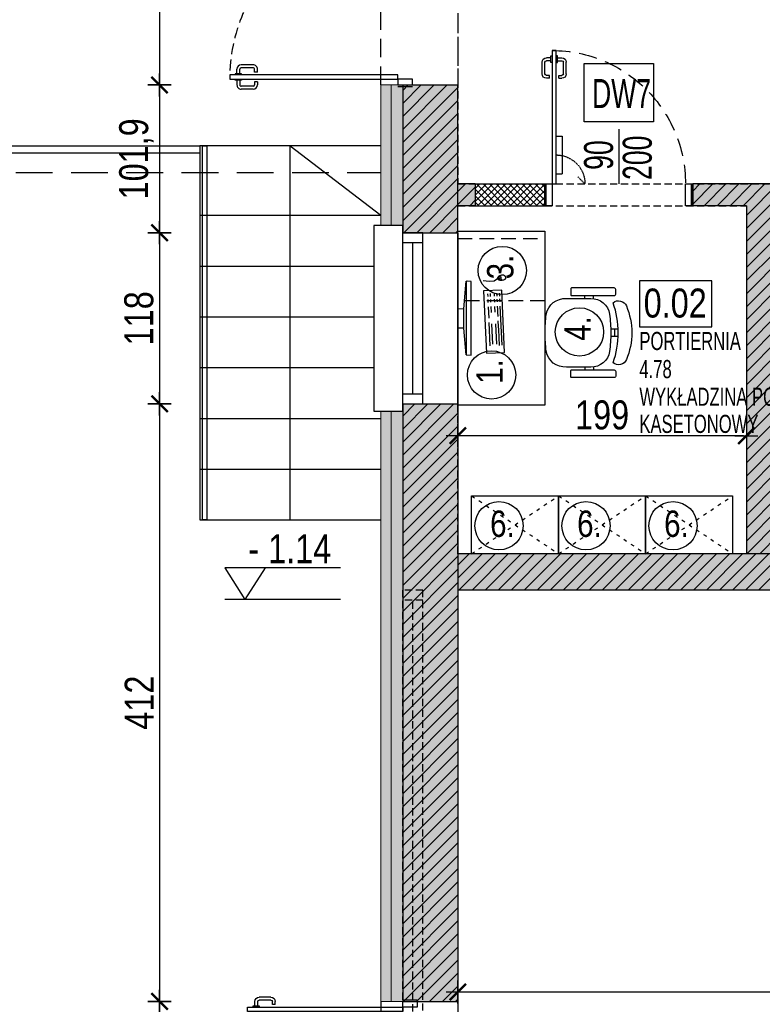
# Model space of a CAD drawing. Header units: millimetres. Extents: x 76192 to 88546, y 19309 to 25840.
# Tile 44 of 61: x 86490 to 87002, y 20479 to 21157. Entities that reach past the tile are written whole.
import ezdxf

# ---------------------------------------------------------------- set-up
doc = ezdxf.new("R2010")
doc.units = ezdxf.units.MM
for name, pattern in [('ACAD_ISO03W100', [30, 12, -18]), ('DASHED', [0.75, 0.5, -0.25]), ('DASHEDX2', [38.1, 25.4, -12.7])]:
    doc.linetypes.add(name, pattern=pattern)
doc.layers.get('DEFPOINTS').update_dxf_attribs({"lineweight": 9})
for name, color, linetype in [('_AAB_PRZERYWANE', 153, 'DASHEDX2'), ('_AAB_TABELKI_OPIS', 1, 'Continuous'), ('_AAB_WYPOSAŻENIE', 193, 'Continuous'), ('_HSA_HATCH_WYPEŁNIENIA_PRZEGRÓD', 205, 'Continuous'), ('_HSA_KOTY', 150, 'Continuous'), ('_HSA_NUMERACJA POMIESZCZEN', 43, 'Continuous'), ('_HSA_OPIS_STOLARKA_WEWNĘTRZNA', 43, 'Continuous'), ('_HSA_PRZERYWANE', 153, 'DASHEDX2'), ('_HSA_SCHODY', 122, 'Continuous'), ('_HSA_STOLARKA_WEWNĘTRZNA', 132, 'Continuous'), ('_HSA_STOLARKA_ZEWNĘTRZNA', 132, 'Continuous'), ('_HSA_WIDOKOWE', 1, 'Continuous'), ('_HSA_WYM_100', 141, 'Continuous'), ('_HSA_WYPOSAŻENIE', 193, 'Continuous'), ('_HSA_ŚCIANY_DZIAŁOWE', 6, 'Continuous'), ('_HSA_ŚCIANY_KONSTRUKCYJNE', 3, 'Continuous'), ('_HSA_ŚCIANY_MUROWANE', 4, 'Continuous')]:
    doc.layers.add(name, color=color, linetype=linetype)
doc.layers.add('_HSA_IZOLACJA_TERMICZNA', color=2, linetype='Continuous', lineweight=5)
doc.layers.add('_HSA_NUMERACJA POMIESZCZEN POMOC', color=7, linetype='Continuous', true_color=0x38940a, plot=False)
doc.layers.add('_HSA_OPIS_STOLARKA_ZEWNĘTRZNA_POMOC', color=7, linetype='Continuous', true_color=0x6cc7f4, plot=False)
doc.layers.add('_HSA_POWIERZCHNIA_UŻYTKOWA', color=115, linetype='DASHED', plot=False)
doc.styles.add('Arial', font='Arial.ttf')
doc.styles.add('Arial Narrow_1', font='Arial Narrow.ttf', dxfattribs={"width": 0.8, "height": 200})
doc.styles.add('ARIAL_100', font='Arial.ttf', dxfattribs={"width": 0.8, "height": 20})
doc.styles.add('ARIAL_30', font='Arial.ttf', dxfattribs={"width": 0.8, "height": 7})
doc.styles.add('ARIAL_50', font='Arial Narrow.ttf', dxfattribs={"width": 0.8, "height": 10})
doc.linetypes.add('BATTING', pattern='A,0.00254,-2.54,[134,ltypeshp.shx,S=2.54,R=0,X=-2.54,Y=0],-5.08,[134,ltypeshp.shx,S=2.54,R=180,X=2.54,Y=0],-2.54', length=10.16254)
doc.dimstyles.new('WYM_WEWN_100', dxfattribs={"dimtxt": 20, "dimasz": 2, "dimexe": 10, "dimexo": 0, "dimgap": 4, "dimtad": 1, "dimdec": 1, "dimrnd": 0.1, "dimtxsty": 'ARIAL_100', "dimblk": 'Wym-03', "dimcen": 0, "dimdle": 10, "dimse1": 1, "dimse2": 1, "dimclrt": 256, "dimazin": 2, "dimtfac": 1, "dimtdec": 1, "dimtix": 1, "dimtmove": 2, "dimatfit": 0, "dimfxl": 1, "dimtolj": 1, "dimtzin": 0, "dimarcsym": 0})

# ---------------------------------------------------------------- blocks, each defined once
blk = doc.blocks.new('*U111')
at = {"linetype": 'ByBlock', "ltscale": 10}
for p, q in [((0, 14), (118, 14)), ((0, 0), (0, 14)), ((7, 0), (7, 14)), ((111, 14), (111, 0)), ((118, 14), (118, 0)), ((7, 7), (111, 7)), ((0, 0), (118, 0))]:
    blk.add_line(p, q, dxfattribs=at)
blk = doc.blocks.new('*U128')
for p, q in [((4.2, 102), (1.1, 102)), ((4.2, 103.25), (5, 103.25)), ((4.2, 98.75), (4.2, 103.25)), ((8.725, 103.25), (7.925, 103.25)), ((8.725, 98.75), (8.725, 103.25)), ((8.725, 102), (11.825, 102)), ((-1.9, 90.86), (-1.9, 99)), ((0.1, 90.86), (0.1, 99)), ((4.2, 100), (1.1, 100)), ((5, 98.75), (4.2, 98.75)), ((7.925, 98.75), (8.725, 98.75)), ((8.725, 100), (11.825, 100)), ((12.825, 90.86), (12.825, 99)), ((14.825, 90.86), (14.825, 99)), ((3.2, 89.86), (1.1, 89.86)), ((3.2, 87.86), (3.2, 89.86)), ((9.725, 87.86), (9.725, 89.86)), ((9.725, 89.86), (11.825, 89.86)), ((3.2, 87.86), (1.1, 87.86)), ((9.725, 87.86), (11.825, 87.86))]:
    blk.add_line(p, q)
for points in [[(5, 0), (7.925, 0), (7.925, 107), (5, 107)], [(1, 0), (1, -10), (5, -10), (5, 0)], [(112, 0), (112, -10), (116, -10), (116, 0)]]:
    blk.add_lwpolyline(points, close=True)
for points in [[(0, 0), (0, -10)], [(117, 0), (117, -10)]]:
    blk.add_lwpolyline(points)
for centre, radius, start, end in [((1.1, 99), 3, 90, 180), ((11.825, 99), 3, 0, 90), ((1.1, 99), 1, 90, 180), ((11.825, 99), 1, 0, 90), ((1.1, 90.86), 3, 180, 270), ((1.1, 90.86), 1, 180, 270), ((11.825, 90.86), 3, 270, 0), ((11.825, 90.86), 1, 270, 0)]:
    blk.add_arc(centre, radius, start, end)
at = {"linetype": 'DASHED', "ltscale": 25}
blk.add_arc((5, 0), 107, 0, 90, dxfattribs=at)
blk = doc.blocks.new('*U129')
for p, q in [((-116.8, 111), (-119.9, 111)), ((-116.8, 109), (-119.9, 109)), ((-116.8, 112.25), (-116, 112.25)), ((-116.8, 107.75), (-116.8, 112.25)), ((-112.275, 112.25), (-113.075, 112.25)), ((-112.275, 107.75), (-112.275, 112.25)), ((-112.275, 111), (-109.175, 111)), ((-112.275, 109), (-109.175, 109)), ((112.275, 111), (109.175, 111)), ((112.275, 109), (109.175, 109)), ((112.275, 112.25), (113.075, 112.25)), ((112.275, 107.75), (112.275, 112.25)), ((116.8, 112.25), (116, 112.25)), ((116.8, 107.75), (116.8, 112.25)), ((116.8, 111), (119.9, 111)), ((116.8, 109), (119.9, 109)), ((-122.9, 99.86), (-122.9, 108)), ((-120.9, 99.86), (-120.9, 108)), ((-116, 107.75), (-116.8, 107.75)), ((-113.075, 107.75), (-112.275, 107.75)), ((-108.175, 99.86), (-108.175, 108)), ((-106.175, 99.86), (-106.175, 108)), ((106.175, 99.86), (106.175, 108)), ((108.175, 99.86), (108.175, 108)), ((113.075, 107.75), (112.275, 107.75)), ((116, 107.75), (116.8, 107.75)), ((120.9, 99.86), (120.9, 108)), ((122.9, 99.86), (122.9, 108)), ((-117.8, 98.86), (-119.9, 98.86)), ((-117.8, 96.86), (-119.9, 96.86)), ((-117.8, 96.86), (-117.8, 98.86)), ((-111.275, 96.86), (-111.275, 98.86)), ((-111.275, 98.86), (-109.175, 98.86)), ((-111.275, 96.86), (-109.175, 96.86)), ((111.275, 98.86), (109.175, 98.86)), ((111.275, 96.86), (109.175, 96.86)), ((111.275, 96.86), (111.275, 98.86)), ((117.8, 96.86), (117.8, 98.86)), ((117.8, 98.86), (119.9, 98.86)), ((117.8, 96.86), (119.9, 96.86))]:
    blk.add_line(p, q)
for points in [[(-116, 0), (-113.075, 0), (-113.075, 116), (-116, 116)], [(116, 0), (113.075, 0), (113.075, 116), (116, 116)], [(-120, 0), (-120, -10), (-116, -10), (-116, 0)], [(120, 0), (120, -10), (116, -10), (116, 0)]]:
    blk.add_lwpolyline(points, close=True)
for points in [[(-121, 0), (-121, -10)], [(121, 0), (121, -10)]]:
    blk.add_lwpolyline(points)
at = {"linetype": 'DASHED', "ltscale": 15}
for centre, start, end in [((-116, 0), 0, 90), ((116, 0), 90, 180)]:
    blk.add_arc(centre, 116, start, end, dxfattribs=at)
for centre, radius, start, end in [((-119.9, 108), 3, 90, 180), ((-119.9, 108), 1, 90, 180), ((-109.175, 108), 3, 0, 90), ((-109.175, 108), 1, 0, 90), ((109.175, 108), 3, 90, 180), ((109.175, 108), 1, 90, 180), ((119.9, 108), 3, 0, 90), ((119.9, 108), 1, 0, 90), ((-119.9, 99.86), 3, 180, 270), ((-119.9, 99.86), 1, 180, 270), ((-109.175, 99.86), 3, 270, 0), ((-109.175, 99.86), 1, 270, 0), ((109.175, 99.86), 3, 180, 270), ((109.175, 99.86), 1, 180, 270), ((119.9, 99.86), 3, 270, 0), ((119.9, 99.86), 1, 270, 0)]:
    blk.add_arc(centre, radius, start, end)
blk = doc.blocks.new('KOTA')
for p in [(-28, 43.4), (28, 43.4)]:
    blk.add_line(p, (0, 0))
blk.add_lwpolyline([(131.6, 43.4), (-28, 43.4)])
at = {"style": 'Arial', "width": 0.8}
blk.add_attdef('0000', (4.6, 49.9), '', height=40, dxfattribs=at)
blk = doc.blocks.new('*U254')
at = {"linetype": 'ByBlock', "ltscale": 10}
for p, q in [((0, 14), (560, 14)), ((0, 0), (0, 14)), ((7, 0), (7, 14)), ((553, 14), (553, 0)), ((560, 14), (560, 0)), ((7, 7), (553, 7)), ((0, 0), (560, 0))]:
    blk.add_line(p, q, dxfattribs=at)
blk = doc.blocks.new('KRZO')
at = {"color": 0}
for p, q in [((-23.6, -27.3), (-25.6, -27.3)), ((-23.53, -33.3), (-25.6, -33.3)), ((23.53, -33.3), (25.6, -33.3)), ((23.6, -27.3), (25.6, -27.3)), ((-2.46, -50.38), (-2.46, -45.2)), ((2.46, -50.38), (2.46, -45.2))]:
    blk.add_line(p, q, dxfattribs=at)
for points in [[(0, 0, 0.028526), (-12.69, -0.67, 0.385652), (-23.6, -14.7), (-23.6, -31.4, 0.383693), (-12.8, -44.4, 0.032317), (0, -45.23, 0.032317), (12.8, -44.4, 0.383693), (23.6, -31.4), (23.6, -14.7, 0.385652), (12.69, -0.67, 0.028526)], [(-29.9, -48.6, -0.414214), (-30.9, -47.6), (-30.9, -46.6), (-30.9, -18.2, -0.414214), (-30.4, -17.7), (-26.1, -17.7, -0.414214), (-25.6, -18.2), (-25.6, -47.6, -0.414214), (-26.6, -48.6), (-28.9, -48.6)], [(29.9, -48.6, 0.414214), (30.9, -47.6), (30.9, -46.6), (30.9, -18.2, 0.414214), (30.4, -17.7), (26.1, -17.7, 0.414214), (25.6, -18.2), (25.6, -47.6, 0.414214), (26.6, -48.6), (28.9, -48.6)], [(0, -59.73, 0.099829), (18.48, -55.96, 0.505402), (20.7, -46.8, -0.087014), (0, -50.43, -0.087014), (-20.7, -46.8, 0.505402), (-18.48, -55.96, 0.099829)]]:
    blk.add_lwpolyline(points, format="xyb", close=True, dxfattribs=at)
blk.add_lwpolyline([(2.46, -48), (0, -48), (-2.46, -48)], dxfattribs=at)
blk = doc.blocks.new('krzesło biur')
at = {"layer": '_AAB_TABELKI_OPIS'}
blk.add_circle((0.57, -23.64), 16.65, dxfattribs=at)
at = {"layer": '_AAB_WYPOSAŻENIE', "xscale": -1, "rotation": 359.9999999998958}
blk.add_blockref('KRZO', (0, 0), dxfattribs=at)
at = {"layer": '_AAB_TABELKI_OPIS', "insert": (-5.53, -13.16), "char_height": 18.2, "attachment_point": 1, "style": 'ARIAL_30'}
blk.add_mtext_dynamic_manual_height_columns('4.', width=375.4118, gutter_width=5850.55, heights=[0], dxfattribs=at)
blk = doc.blocks.new('biurko 120x60')
at = {"layer": '_AAB_TABELKI_OPIS'}
blk.add_circle((20.93, 36.7), 16.65, dxfattribs=at)
at = {"layer": '_AAB_WYPOSAŻENIE'}
blk.add_lwpolyline([(0, 60), (120, 60), (120, 0), (0, 0)], close=True, dxfattribs=at)
at = {"layer": '_AAB_TABELKI_OPIS', "insert": (14.83, 47.19), "char_height": 18.2, "attachment_point": 1, "style": 'ARIAL_30'}
blk.add_mtext_dynamic_manual_height_columns('1.', width=375.4118, gutter_width=5850.55, heights=[0], dxfattribs=at)
blk = doc.blocks.new('kontener podbiurk')
at = {"layer": '_AAB_TABELKI_OPIS'}
blk.add_circle((34395.36, 9475.54), 16.65, dxfattribs=at)
at = {"layer": '_AAB_WYPOSAŻENIE', "linetype": 'DASHED', "ltscale": 20}
blk.add_lwpolyline([(34417.42, 9446.22), (34374.42, 9446.22), (34374.42, 9506.22), (34417.42, 9506.22)], close=True, dxfattribs=at)
at = {"layer": '_AAB_TABELKI_OPIS', "insert": (34389.25, 9486.03), "char_height": 18.2, "attachment_point": 1, "style": 'ARIAL_30'}
blk.add_mtext_dynamic_manual_height_columns('3.', width=375.4118, gutter_width=5850.55, heights=[0], dxfattribs=at)
blk = doc.blocks.new('szafka_60x40')
at = {"layer": '_AAB_PRZERYWANE', "linetype": 'ACAD_ISO03W100', "ltscale": 0.2}
for points in [[(0, 40), (60, 0)], [(0, 0), (60, 40)]]:
    blk.add_lwpolyline(points, dxfattribs=at)
at = {"layer": '_AAB_TABELKI_OPIS'}
blk.add_circle((18.91, 19.34), 16.65, dxfattribs=at)
at = {"layer": '_AAB_WYPOSAŻENIE'}
blk.add_lwpolyline([(0, 40), (60, 40), (60, 0), (0, 0)], close=True, dxfattribs=at)
at = {"layer": '_AAB_TABELKI_OPIS', "insert": (12.8, 29.82), "char_height": 18.2, "attachment_point": 1, "style": 'ARIAL_30'}
blk.add_mtext_dynamic_manual_height_columns('6.', width=375.4118, gutter_width=5850.55, heights=[0], dxfattribs=at)
blk = doc.blocks.new('E1')
for p, q in [((39168.7, -57603.37), (39169.02, -57603.64)), ((39190.41, -57601.59), (39192.43, -57601.04)), ((39190.48, -57601.85), (39192.49, -57601.31)), ((39191, -57601.71), (39190.94, -57601.44)), ((39192.14, -57601.4), (39192.08, -57601.14)), ((39183.08, -57612.16), (39183.17, -57614.16)), ((39183.26, -57616.16), (39183.36, -57618.15)), ((39184.87, -57612.08), (39184.97, -57614.07)), ((39185.06, -57616.07), (39185.16, -57618.07)), ((39187.57, -57611.95), (39187.67, -57613.95)), ((39187.76, -57615.94), (39187.85, -57617.94)), ((39189.37, -57611.86), (39189.46, -57613.86)), ((39189.56, -57615.86), (39189.65, -57617.86)), ((39191.17, -57611.78), (39191.26, -57613.77)), ((39191.36, -57615.77), (39191.45, -57617.77)), ((39183.5, -57621.15), (39183.88, -57629.14)), ((39185.3, -57621.07), (39185.49, -57625.06)), ((39187.99, -57620.94), (39188.18, -57624.93)), ((39191.59, -57620.77), (39192.86, -57647.74)), ((39184.02, -57632.14), (39184.77, -57648.12)), ((39185.86, -57633.05), (39186.52, -57647.04)), ((39188.56, -57632.92), (39189.22, -57646.91))]:
    blk.add_line(p, q)
at = {"flags": 128}
for points in [[(39166.69, -57636.03), (39162.56, -57635.85), (39162.56, -57622.41), (39166.69, -57622.59), (39168.41, -57603.61), (39168.41, -57654.39), (39166.69, -57636.03), (39166.69, -57622.59)], [(39168.41, -57654.39), (39171.72, -57654.54), (39171.72, -57603.76), (39168.41, -57603.61)], [(39179.99, -57602.96), (39184.2, -57603.5), (39187.58, -57603.2), (39189.99, -57601.64)], [(39189.79, -57620.85), (39189.89, -57622.85), (39189.98, -57624.85), (39190.12, -57627.84)], [(39190.26, -57630.84), (39190.45, -57634.84), (39190.54, -57636.83), (39191.06, -57647.82)]]:
    blk.add_lwpolyline(points, dxfattribs=at)
for points in [[(39189.99, -57601.69), (39189.99, -57601.43), (39190.07, -57601.17), (39190.2, -57600.91), (39190.38, -57600.64), (39190.6, -57600.39), (39190.86, -57600.15), (39191.16, -57599.92), (39191.47, -57599.72), (39191.8, -57599.55), (39192.15, -57599.4), (39192.5, -57599.29), (39192.84, -57599.21), (39193.19, -57599.17), (39193.52, -57599.16), (39193.84, -57599.2), (39194.13, -57599.27), (39194.4, -57599.39), (39194.64, -57599.54), (39194.85, -57599.72), (39195.04, -57599.93), (39195.19, -57600.15), (39195.32, -57600.39), (39195.41, -57600.63), (39195.48, -57600.87), (39195.51, -57601.11), (39195.51, -57601.34), (39195.48, -57601.56), (39195.41, -57601.77), (39195.31, -57601.97), (39195.16, -57602.15), (39194.97, -57602.33), (39194.74, -57602.48), (39194.46, -57602.63), (39194.15, -57602.76), (39193.8, -57602.86), (39193.43, -57602.95), (39193.05, -57603.01), (39192.66, -57603.04), (39192.27, -57603.04), (39191.89, -57603), (39191.53, -57602.93), (39191.18, -57602.83), (39190.87, -57602.7), (39190.59, -57602.54), (39190.36, -57602.36), (39190.17, -57602.15), (39190.05, -57601.93)], [(39192.14, -57599.9), (39191.98, -57599.97), (39191.68, -57600.13), (39191.39, -57600.31), (39191.13, -57600.52), (39190.89, -57600.73), (39190.7, -57600.95), (39190.55, -57601.17), (39190.45, -57601.36), (39190.41, -57601.53), (39190.4, -57601.65), (39190.43, -57601.75), (39190.5, -57601.87), (39190.62, -57602.01), (39190.8, -57602.15), (39191.03, -57602.28), (39191.3, -57602.4), (39191.6, -57602.48), (39191.93, -57602.55), (39192.27, -57602.58), (39192.63, -57602.58), (39192.81, -57602.56)], [(39182.31, -57653.24), (39194.89, -57652.65), (39192.87, -57609.69), (39180.29, -57610.29)]]:
    blk.add_lwpolyline(points, close=True, dxfattribs=at)
blk = doc.blocks.new('*U539')
for p, q in [((87.175, 75.86), (87.175, 84)), ((89.175, 75.86), (89.175, 84)), ((93.275, 87), (90.175, 87)), ((93.275, 85), (90.175, 85)), ((93.275, 88.25), (94.075, 88.25)), ((93.275, 83.75), (93.275, 88.25)), ((94.075, 83.75), (93.275, 83.75)), ((97.8, 88.25), (97, 88.25)), ((97, 83.75), (97.8, 83.75)), ((97.8, 83.75), (97.8, 88.25)), ((97.8, 87), (100.9, 87)), ((97.8, 85), (100.9, 85)), ((101.9, 75.86), (101.9, 84)), ((103.9, 75.86), (103.9, 84)), ((92.275, 74.86), (90.175, 74.86)), ((92.275, 72.86), (92.275, 74.86)), ((98.8, 72.86), (98.8, 74.86)), ((98.8, 74.86), (100.9, 74.86)), ((92.275, 72.86), (90.175, 72.86)), ((98.8, 72.86), (100.9, 72.86)), ((90.075, 33), (90.075, 7)), ((94.075, 33), (90.075, 33)), ((94.075, 7), (90.075, 7))]:
    blk.add_line(p, q)
at = {"linetype": 'DASHED'}
blk.add_line((74.275, 0), (79.225, 4.95), dxfattribs=at)
for points in [[(97, 0), (94.075, 0), (94.075, 92), (97, 92)], [(1, 0), (1, -15), (5, -15), (5, 0)], [(97, 0), (97, -15), (101, -15), (101, 0)]]:
    blk.add_lwpolyline(points, close=True)
for points in [[(0, 0), (0, -15)], [(102, 0), (102, -15)]]:
    blk.add_lwpolyline(points)
at = {"linetype": 'DASHED', "ltscale": 25}
blk.add_arc((97, 0), 92, 90, 180, dxfattribs=at)
for centre, radius, start, end in [((90.175, 84), 3, 90, 180), ((90.175, 84), 1, 90, 180), ((100.9, 84), 3, 0, 90), ((100.9, 84), 1, 0, 90), ((90.175, 75.86), 3, 180, 270), ((90.175, 75.86), 1, 180, 270), ((100.9, 75.86), 3, 270, 0), ((100.9, 75.86), 1, 270, 0)]:
    blk.add_arc(centre, radius, start, end)
at = {"linetype": 'DASHED', "ltscale": 0.5}
blk.add_arc((94.275, 0), 20, 90, 180, dxfattribs=at)
blk = doc.blocks.new('NUMERACJA_POMIESZCZEŃ_200')
blk.add_lwpolyline([(50, 31.85), (0, 31.85), (0, 0), (50, 0)], close=True)
at = {"style": 'ARIAL_100', "width": 0.8}
blk.add_attdef('OPIS_TABELKA', (2.96, 6.47), '', height=20, dxfattribs=at)
at = {"layer": '_HSA_NUMERACJA POMIESZCZEN POMOC', "style": 'ARIAL_50', "width": 0.8}
for tag, p in [('NAZWA', (0, -15.93)), ('POWIERZCHNIA', (0, -35.3)), ('POSADZKA', (0, -54.39)), ('SUFIT', (0, -73.08))]:
    blk.add_attdef(tag, p, '', height=12.5, dxfattribs=at)
blk = doc.blocks.new('Wym-03')
for p, q in [((0, 4), (0, -4)), ((-4, 0), (4, 0))]:
    blk.add_line(p, q)
blk.add_lwpolyline([(-2.83, -2.83, 0.8, 0.8, 0), (2.83, 2.83, 0.05, 0.05, 0)], format="xyseb")
blk = doc.blocks.new('*D685')
at = {"layer": '_HSA_WYM_100', "color": 0, "lineweight": -2}
blk.add_line((87126.19, 19377.42), (85552.33, 19377.42), dxfattribs=at)
at = {"layer": 'DEFPOINTS', "color": 0}
for p in [(85550.33, 21370.53), (87128.19, 19527.42), (85550.33, 19377.42)]:
    blk.add_point(p, dxfattribs=at)
at = {"layer": '_HSA_WYM_100', "color": 0, "lineweight": -2, "xscale": 2, "yscale": 2, "zscale": 2, "rotation": 180}
blk.add_blockref('Wym-03', (85550.33, 19377.42), dxfattribs=at)
at = {"layer": '_HSA_WYM_100', "color": 0, "lineweight": -2, "xscale": 2, "yscale": 2, "zscale": 2}
blk.add_blockref('Wym-03', (87128.19, 19377.42), dxfattribs=at)
at = {"layer": '_HSA_WYM_100', "insert": (86339.26, 19393.44), "char_height": 20, "attachment_point": 5, "style": 'ARIAL_100'}
blk.add_mtext('\\A1;1577,9', dxfattribs=at)
blk = doc.blocks.new('*D697')
at = {"layer": '_HSA_WYM_100', "color": 0, "lineweight": -2}
blk.add_line((86737.33, 19347.42), (76433.33, 19347.42), dxfattribs=at)
at = {"layer": 'DEFPOINTS', "color": 0}
for p in [(76431.33, 21355.53), (86739.33, 19527.42), (76431.33, 19347.42)]:
    blk.add_point(p, dxfattribs=at)
at = {"layer": '_HSA_WYM_100', "color": 0, "lineweight": -2, "xscale": 2, "yscale": 2, "zscale": 2, "rotation": 180}
blk.add_blockref('Wym-03', (76431.33, 19347.42), dxfattribs=at)
at = {"layer": '_HSA_WYM_100', "color": 0, "lineweight": -2, "xscale": 2, "yscale": 2, "zscale": 2}
blk.add_blockref('Wym-03', (86739.33, 19347.42), dxfattribs=at)
at = {"layer": '_HSA_WYM_100', "insert": (81585.33, 19361.64), "char_height": 20, "attachment_point": 5, "style": 'ARIAL_100'}
blk.add_mtext('\\A1;10308', dxfattribs=at)
blk = doc.blocks.new('*D725')
at = {"layer": '_HSA_WYM_100', "color": 0, "lineweight": -2}
blk.add_line((76281.33, 20206.14), (76281.33, 20762.14), dxfattribs=at)
at = {"layer": 'DEFPOINTS', "color": 0}
for p in [(76281.33, 20764.14), (86739.33, 20764.14), (86739.33, 20204.14)]:
    blk.add_point(p, dxfattribs=at)
at = {"layer": '_HSA_WYM_100', "color": 0, "lineweight": -2, "xscale": 2, "yscale": 2, "zscale": 2}
for p, rotation in [((76281.33, 20764.14), 90), ((76281.33, 20204.14), 270)]:
    blk.add_blockref('Wym-03', p, dxfattribs=dict(at, rotation=rotation))
at = {"layer": '_HSA_WYM_100', "insert": (76267.11, 20484.14), "char_height": 20, "attachment_point": 5, "rotation": 90, "style": 'ARIAL_100'}
blk.add_mtext('\\A1;560', dxfattribs=at)
blk = doc.blocks.new('*D726')
at = {"layer": '_HSA_WYM_100', "color": 0, "lineweight": -2}
blk.add_line((76281.33, 20766.14), (76281.33, 22652.53), dxfattribs=at)
at = {"layer": 'DEFPOINTS', "color": 0}
for p in [(76281.33, 22654.53), (76431.33, 22654.53), (86739.33, 20764.14)]:
    blk.add_point(p, dxfattribs=at)
at = {"layer": '_HSA_WYM_100', "color": 0, "lineweight": -2, "xscale": 2, "yscale": 2, "zscale": 2}
for p, rotation in [((76281.33, 22654.53), 90), ((76281.33, 20764.14), 270)]:
    blk.add_blockref('Wym-03', p, dxfattribs=dict(at, rotation=rotation))
at = {"layer": '_HSA_WYM_100', "insert": (76265.31, 21709.33), "char_height": 20, "attachment_point": 5, "rotation": 90, "style": 'ARIAL_100'}
blk.add_mtext('\\A1;1890,4', dxfattribs=at)
blk = doc.blocks.new('*D730')
at = {"layer": '_HSA_WYM_100', "color": 0, "lineweight": -2}
blk.add_line((76251.33, 21353.53), (76251.33, 19529.42), dxfattribs=at)
at = {"layer": 'DEFPOINTS', "color": 0}
for p in [(76431.33, 21355.53), (76251.33, 19527.42), (86739.33, 19527.42)]:
    blk.add_point(p, dxfattribs=at)
at = {"layer": '_HSA_WYM_100', "color": 0, "lineweight": -2, "xscale": 2, "yscale": 2, "zscale": 2}
for p, rotation in [((76251.33, 21355.53), 90), ((76251.33, 19527.42), 270)]:
    blk.add_blockref('Wym-03', p, dxfattribs=dict(at, rotation=rotation))
at = {"layer": '_HSA_WYM_100', "insert": (76235.31, 20441.48), "char_height": 20, "attachment_point": 5, "rotation": 90, "style": 'ARIAL_100'}
blk.add_mtext('\\A1;1828,1', dxfattribs=at)
blk = doc.blocks.new('*D754')
at = {"layer": '_HSA_WYM_100', "color": 0, "lineweight": -2}
blk.add_line((86586.68, 21350.41), (86586.68, 21114.41), dxfattribs=at)
at = {"layer": 'DEFPOINTS', "color": 0}
for p in [(86739.33, 21352.41), (86586.68, 21112.41), (86739.33, 21112.41)]:
    blk.add_point(p, dxfattribs=at)
at = {"layer": '_HSA_WYM_100', "color": 0, "lineweight": -2, "xscale": 2, "yscale": 2, "zscale": 2}
for p, rotation in [((86586.68, 21352.41), 90), ((86586.68, 21112.41), 270)]:
    blk.add_blockref('Wym-03', p, dxfattribs=dict(at, rotation=rotation))
at = {"layer": '_HSA_WYM_100', "insert": (86572.47, 21232.41), "char_height": 20, "attachment_point": 5, "rotation": 90, "style": 'ARIAL_100'}
blk.add_mtext('\\A1;240', dxfattribs=at)
blk = doc.blocks.new('*D755')
at = {"layer": '_HSA_WYM_100', "color": 0, "lineweight": -2}
blk.add_line((86586.68, 21110.41), (86586.68, 21012.53), dxfattribs=at)
at = {"layer": 'DEFPOINTS', "color": 0}
for p in [(86739.33, 21112.41), (86586.68, 21010.53), (86755.01, 21010.53)]:
    blk.add_point(p, dxfattribs=at)
at = {"layer": '_HSA_WYM_100', "color": 0, "lineweight": -2, "xscale": 2, "yscale": 2, "zscale": 2}
for p, rotation in [((86586.68, 21112.41), 90), ((86586.68, 21010.53), 270)]:
    blk.add_blockref('Wym-03', p, dxfattribs=dict(at, rotation=rotation))
at = {"layer": '_HSA_WYM_100', "insert": (86570.66, 21061.47), "char_height": 20, "attachment_point": 5, "rotation": 90, "style": 'ARIAL_100'}
blk.add_mtext('\\A1;101,9', dxfattribs=at)
blk = doc.blocks.new('*D756')
at = {"layer": '_HSA_WYM_100', "color": 0, "lineweight": -2}
blk.add_line((86586.68, 21008.53), (86586.68, 20894.53), dxfattribs=at)
at = {"layer": 'DEFPOINTS', "color": 0}
for p in [(86755.01, 21010.53), (86586.68, 20892.53), (86754.33, 20892.53)]:
    blk.add_point(p, dxfattribs=at)
at = {"layer": '_HSA_WYM_100', "color": 0, "lineweight": -2, "xscale": 2, "yscale": 2, "zscale": 2}
for p, rotation in [((86586.68, 21010.53), 90), ((86586.68, 20892.53), 270)]:
    blk.add_blockref('Wym-03', p, dxfattribs=dict(at, rotation=rotation))
at = {"layer": '_HSA_WYM_100', "insert": (86572.47, 20951.53), "char_height": 20, "attachment_point": 5, "rotation": 90, "style": 'ARIAL_100'}
blk.add_mtext('\\A1;118', dxfattribs=at)
blk = doc.blocks.new('*D757')
at = {"layer": '_HSA_WYM_100', "color": 0, "lineweight": -2}
blk.add_line((86586.68, 20890.53), (86586.68, 20482.53), dxfattribs=at)
at = {"layer": 'DEFPOINTS', "color": 0}
for p in [(86754.33, 20892.53), (86586.68, 20480.53), (86739.33, 20480.53)]:
    blk.add_point(p, dxfattribs=at)
at = {"layer": '_HSA_WYM_100', "color": 0, "lineweight": -2, "xscale": 2, "yscale": 2, "zscale": 2}
for p, rotation in [((86586.68, 20892.53), 90), ((86586.68, 20480.53), 270)]:
    blk.add_blockref('Wym-03', p, dxfattribs=dict(at, rotation=rotation))
at = {"layer": '_HSA_WYM_100', "insert": (86572.64, 20686.53), "char_height": 20, "attachment_point": 5, "rotation": 90, "style": 'ARIAL_100'}
blk.add_mtext('\\A1;412', dxfattribs=at)
blk = doc.blocks.new('*D758')
at = {"layer": '_HSA_WYM_100', "color": 0, "lineweight": -2}
blk.add_line((86586.68, 20478.53), (86586.68, 20367.53), dxfattribs=at)
at = {"layer": 'DEFPOINTS', "color": 0}
for p in [(86739.33, 20480.53), (86586.68, 20365.53), (86739.33, 20365.53)]:
    blk.add_point(p, dxfattribs=at)
at = {"layer": '_HSA_WYM_100', "color": 0, "lineweight": -2, "xscale": 2, "yscale": 2, "zscale": 2}
for p, rotation in [((86586.68, 20480.53), 90), ((86586.68, 20365.53), 270)]:
    blk.add_blockref('Wym-03', p, dxfattribs=dict(at, rotation=rotation))
at = {"layer": '_HSA_WYM_100', "insert": (86572.47, 20423.03), "char_height": 20, "attachment_point": 5, "rotation": 90, "style": 'ARIAL_100'}
blk.add_mtext('\\A1;115', dxfattribs=at)
blk = doc.blocks.new('*D1133')
at = {"layer": '_HSA_WYM_100', "color": 0, "lineweight": -2}
blk.add_line((86989.33, 20870.56), (86794.33, 20870.56), dxfattribs=at)
at = {"layer": 'DEFPOINTS', "color": 0}
for p in [(86792.33, 20870.56), (86792.33, 20851.74), (86991.33, 20851.74)]:
    blk.add_point(p, dxfattribs=at)
at = {"layer": '_HSA_WYM_100', "color": 0, "lineweight": -2, "xscale": 2, "yscale": 2, "zscale": 2, "rotation": 180}
blk.add_blockref('Wym-03', (86792.33, 20870.56), dxfattribs=at)
at = {"layer": '_HSA_WYM_100', "color": 0, "lineweight": -2, "xscale": 2, "yscale": 2, "zscale": 2}
blk.add_blockref('Wym-03', (86991.33, 20870.56), dxfattribs=at)
at = {"layer": '_HSA_WYM_100', "insert": (86891.83, 20884.78), "char_height": 20, "attachment_point": 5, "style": 'ARIAL_100'}
blk.add_mtext('\\A1;199', dxfattribs=at)
blk = doc.blocks.new('*D1156')
at = {"layer": '_HSA_WYM_100', "color": 0, "lineweight": -2}
blk.add_line((87392.33, 20486.96), (86794.33, 20486.96), dxfattribs=at)
at = {"layer": 'DEFPOINTS', "color": 0}
for p in [(87394.33, 20521.17), (86792.33, 20486.96), (86792.33, 20480.53)]:
    blk.add_point(p, dxfattribs=at)
at = {"layer": '_HSA_WYM_100', "color": 0, "lineweight": -2, "xscale": 2, "yscale": 2, "zscale": 2, "rotation": 180}
blk.add_blockref('Wym-03', (86792.33, 20486.96), dxfattribs=at)
at = {"layer": '_HSA_WYM_100', "color": 0, "lineweight": -2, "xscale": 2, "yscale": 2, "zscale": 2}
blk.add_blockref('Wym-03', (87394.33, 20486.96), dxfattribs=at)
at = {"layer": '_HSA_WYM_100', "insert": (87093.33, 20501.17), "char_height": 20, "attachment_point": 5, "style": 'ARIAL_100'}
blk.add_mtext('\\A1;602', dxfattribs=at)

msp = doc.modelspace()

# ---------------------------------------------------------------- hatches: boundary and pattern name
at = {"layer": '_HSA_HATCH_WYPEŁNIENIA_PRZEGRÓD'}
h = msp.add_hatch(color=256, dxfattribs=at)
h.paths.add_polyline_path([(86804.33, 21044.14), (86792.33, 21044.14), (86792.33, 21029.14), (86804.33, 21029.14)])
h.paths.add_polyline_path([(87030.86, 21029.14), (87030.86, 21015.14), (87010.86, 21015.14), (87010.86, 21029.14)], flags=16)
h.paths.add_polyline_path([(87030.86, 21007.91), (87030.86, 20993.91), (87010.86, 20993.91), (87010.86, 21007.91)], flags=16)
h.paths.add_polyline_path([(87030.86, 20985.05), (87030.83, 20971.05), (87010.83, 20971.05), (87010.86, 20985.05)], flags=16)
h.paths.add_polyline_path([(87419.33, 20815.14), (87407.33, 20815.14), (87407.33, 20789.14), (87419.33, 20789.14)])
h.paths.add_polyline_path([(86954.33, 21044.14), (86954.33, 21029.14), (86991.33, 21029.14), (86991.33, 20789.14), (87013.33, 20789.14), (87013.33, 20959.1), (87039.39, 20959.1), (87039.39, 21029.14), (87234.39, 21029.14), (87234.39, 21044.14)])
h.paths.add_polyline_path([(87706.81, 20915.14), (87691.81, 20915.14), (87691.81, 20853.14), (87706.81, 20853.14)])
h.paths.add_polyline_path([(87691.81, 21007.14), (87706.81, 21007.14), (87706.81, 21114.01), (87691.81, 21114.01), (87691.81, 21044.14), (87444.33, 21044.14), (87444.33, 21029.14), (87691.81, 21029.14)])
h.paths.add_polyline_path([(87706.81, 20619.14), (87691.81, 20619.14), (87691.81, 20543.14), (87419.33, 20543.14), (87419.33, 20531.14), (87691.81, 20531.14), (87691.81, 20052.14), (87706.81, 20052.14)])
h.paths.add_polyline_path([(87691.81, 20721.14), (87706.81, 20721.14), (87706.81, 20751.14), (87691.81, 20751.14)])
h = msp.add_hatch(color=256, dxfattribs=at)
h.paths.add_polyline_path([(88343.19, 19936.42), (88313.81, 19936.42), (88313.81, 19836.41), (88343.19, 19836.41), (88343.19, 19841.41), (88358.19, 19841.41), (88358.19, 19931.42), (88343.19, 19931.42)])
h.paths.add_polyline_path([(88343.19, 19666.41), (88313.81, 19666.41), (88313.81, 19610.42), (88278.81, 19610.42), (88278.81, 19580.42), (87917.19, 19580.42), (87917.19, 19527.42), (88358.19, 19527.42), (88358.19, 19661.41), (88343.19, 19661.41)])
h.paths.add_polyline_path([(87811.19, 19580.42), (87728.19, 19580.42), (87728.19, 19606.42), (87713.81, 19606.42), (87713.81, 19658.24), (87688.81, 19658.24), (87688.81, 19581.42), (87128.19, 19581.42), (87128.19, 19606.42), (87092.47, 19606.42), (87092.47, 19580.42), (86813.91, 19580.42), (86813.91, 19602), (86792.33, 19602), (86792.33, 19736.53), (86739.33, 19736.53), (86739.33, 19527.42), (87811.19, 19527.42)])
h.paths.add_polyline_path([(86792.33, 20365.53), (86739.33, 20365.53), (86739.33, 19896.53), (86792.33, 19896.53)])
h.paths.add_polyline_path([(86792.33, 20892.53), (86754.33, 20892.53), (86754.33, 20887.53), (86739.33, 20887.53), (86739.33, 20480.53), (86792.33, 20480.53)])
h.paths.add_polyline_path([(86792.33, 21112.41), (86739.33, 21112.41), (86739.33, 21015.53), (86754.33, 21015.53), (86754.33, 21010.53), (86792.33, 21010.53)])
h = msp.add_hatch(dxfattribs=at)
h.set_pattern_fill('ANSI31', color=256, scale=2, style=0)
h.set_pattern_definition([(45, (16933.797, 1317.1015), (-4.49012806, 4.49012806), [])])
h.paths.add_polyline_path([(88343.19, 19936.42), (88313.81, 19936.42), (88313.81, 19836.41), (88343.19, 19836.41)])
h.paths.add_polyline_path([(88343.19, 19666.41), (88313.81, 19666.41), (88313.81, 19610.42), (88278.81, 19610.42), (88278.81, 19580.42), (87917.19, 19580.42), (87917.19, 19542.42), (88343.19, 19542.42)])
h.paths.add_polyline_path([(87811.19, 19580.42), (87728.19, 19580.42), (87728.19, 19606.42), (87713.81, 19606.42), (87713.81, 19658.24), (87688.81, 19658.24), (87688.81, 19581.42), (87128.19, 19581.42), (87128.19, 19606.42), (87092.47, 19606.42), (87092.47, 19580.42), (86813.91, 19580.42), (86813.91, 19602), (86792.33, 19602), (86792.33, 19736.53), (86754.33, 19736.53), (86754.33, 19542.42), (87811.19, 19542.42)])
h.paths.add_polyline_path([(86792.33, 20365.53), (86754.33, 20365.53), (86754.33, 19896.53), (86792.33, 19896.53)])
h.paths.add_polyline_path([(86792.33, 20892.53), (86754.33, 20892.53), (86754.33, 20480.53), (86792.33, 20480.53)])
h.paths.add_polyline_path([(86792.33, 21112.41), (86754.33, 21112.41), (86754.33, 21010.53), (86792.33, 21010.53)])
h = msp.add_hatch(dxfattribs=at)
h.set_pattern_fill('ANSI31', color=256, scale=2, angle=-1e-13, style=0)
h.paths.add_polyline_path([(86804.33, 21029.14), (86804.33, 21044.14), (86792.33, 21044.14), (86792.33, 21029.14), (86804.33, 21029.14)], is_closed=False)
h = msp.add_hatch(dxfattribs=at)
h.set_pattern_fill('ANSI37', color=256)
h.set_pattern_definition([(45, (-430.0647, -7e-12), (-2.24506403, 2.24506403), []), (135, (-430.0647, -7e-12), (-2.24506403, -2.24506403), [])])
h.paths.add_polyline_path([(86852.33, 21044.14), (86804.33, 21044.14), (86804.33, 21029.14), (86852.33, 21029.14)])
h = msp.add_hatch(dxfattribs=at)
h.set_pattern_fill('ANSI31', color=256, scale=2, angle=-1e-13, style=0)
h.paths.add_polyline_path([(87234.39, 21044.14), (86954.33, 21044.14), (86954.33, 21029.14), (86956.33, 21029.14), (86991.33, 21029.14), (86991.33, 20789.14), (87013.33, 20789.14), (87013.33, 20959.1), (87039.39, 20959.1), (87039.39, 20993.91), (87030.86, 20993.91), (87010.86, 20993.91), (87010.86, 21007.91), (87030.86, 21007.91), (87039.39, 21007.91), (87039.39, 21029.14), (87234.39, 21029.14)])
h.paths.add_polyline_path([(87030.86, 21029.14), (87030.86, 21015.14), (87010.86, 21015.14), (87010.86, 21029.14)], flags=16)
h.paths.add_polyline_path([(87030.86, 20985.05), (87030.86, 20971.05), (87010.86, 20971.05), (87010.86, 20985.05)], flags=16)
h = msp.add_hatch(dxfattribs=at)
h.set_pattern_fill('ANSI31', color=256, scale=2, style=0)
h.set_pattern_definition([(45, (16000, 0), (-4.49012806, 4.49012806), [])])
h.paths.add_polyline_path([(87419.33, 20789.14), (86792.33, 20789.14), (86792.33, 20764.14), (87394.33, 20764.14), (87394.33, 20152.14), (87219.33, 20152.14), (87219.33, 20052.14), (86792.33, 20052.14), (86792.33, 20027.14), (87541.81, 20027.14), (87541.81, 20052.14), (87419.33, 20052.14)])
h.paths.add_polyline_path([(87371.85, 20126.04), (87371.85, 20052.14), (87289.86, 20052.14), (87289.86, 20126.04)], flags=16)
h.paths.add_polyline_path([(87356.97, 20107.83), (87356.97, 20068.13), (87305.19, 20068.13), (87305.19, 20107.83)], flags=0)
h.paths.add_polyline_path([(87280.6, 20126.04), (87280.6, 20096.7), (87250.68, 20096.7), (87250.68, 20126.04)], flags=16)
h.paths.add_polyline_path([(87280.6, 20081.74), (87280.6, 20052.4), (87250.68, 20052.4), (87250.68, 20081.74)], flags=16)
h.paths.add_polyline_path([(87706.81, 20052.14), (87641.81, 20052.14), (87641.81, 20027.14), (87688.81, 20027.14), (87688.81, 19911.42), (87706.81, 19911.42)])
h.paths.add_polyline_path([(87713.81, 19911.42), (87688.81, 19911.42), (87688.81, 19759.24), (87713.81, 19759.24)])
h = msp.add_hatch(color=256, dxfattribs=at)
h.paths.add_polyline_path([(87371.85, 20126.04), (87371.85, 20052.14), (87289.86, 20052.14), (87289.86, 20126.04)], flags=16)
h.paths.add_polyline_path([(87356.97, 20107.83), (87356.97, 20068.13), (87305.19, 20068.13), (87305.19, 20107.83)], flags=0)
h.paths.add_polyline_path([(87280.6, 20126.04), (87280.6, 20096.7), (87250.68, 20096.7), (87250.68, 20126.04)], flags=16)
h.paths.add_polyline_path([(87713.81, 19896.42), (87688.81, 19896.42), (87688.81, 19759.24), (87713.81, 19759.24)])
h.paths.add_polyline_path([(87250.68, 20052.4), (87265.64, 20052.4), (87280.6, 20052.4), (87280.6, 20081.74), (87250.68, 20081.74)], flags=17)
h.paths.add_polyline_path([(87250.68, 20052.4), (87265.64, 20052.4), (87280.6, 20052.4), (87289.86, 20052.14), (87348.55, 20052.14), (87371.85, 20052.14), (87419.33, 20052.14), (87419.33, 20789.14), (86792.33, 20789.14), (86792.33, 20764.14), (87394.33, 20764.14), (87394.33, 20152.14), (87219.33, 20152.14), (87219.33, 20052.14)])

# ---------------------------------------------------------------- linework, layer by layer
at = {"layer": '_HSA_IZOLACJA_TERMICZNA', "ltscale": 0.1}
for p, q in [((86739.33, 21112.41), (86754.33, 21112.41)), ((86739.33, 21112.41), (86739.33, 21015.53)), ((86739.33, 20480.53), (86739.33, 20887.53)), ((86739.33, 20887.53), (86739.33, 20480.53)), ((86739.33, 20480.53), (86754.33, 20480.53))]:
    msp.add_line(p, q, dxfattribs=at)
at = {"layer": '_HSA_IZOLACJA_TERMICZNA', "linetype": 'BATTING', "ltscale": 0.1}
for p, q in [((86746.33, 21112.41), (86746.33, 21015.53)), ((86746.33, 20887.53), (86746.33, 20480.53))]:
    msp.add_line(p, q, dxfattribs=at)
at = {"layer": '_HSA_KOTY'}
msp.add_line((86711.37, 20757.65), (86631.57, 20757.65), dxfattribs=at)
at = {"layer": '_HSA_OPIS_STOLARKA_WEWNĘTRZNA'}
msp.add_line((86903.33, 21081.88), (86903.33, 21044.14), dxfattribs=at)
at = {"layer": '_HSA_OPIS_STOLARKA_ZEWNĘTRZNA_POMOC', "flags": 128}
msp.add_lwpolyline([(86927.25, 21086.88), (86879.41, 21086.88), (86879.41, 21127.28), (86927.25, 21127.28)], close=True, dxfattribs=at)
at = {"layer": '_HSA_POWIERZCHNIA_UŻYTKOWA', "ltscale": 10}
msp.add_lwpolyline([(87411.81, 21979.14), (87411.81, 21735.53), (87415.81, 21735.53), (87415.81, 21702.53), (87411.81, 21702.53), (87411.81, 21397.53), (87415.81, 21397.53), (87415.81, 21366.53), (87374.81, 21366.53), (87374.81, 21370.53), (86792.33, 21370.53), (86792.33, 21044.14), (87691.81, 21044.14), (87691.81, 23172.98)], dxfattribs=at)
for points in [[(86792.33, 21029.14), (86991.33, 21029.14), (86991.33, 20789.14), (86792.33, 20789.14)], [(87394.33, 20764.14), (86792.33, 20764.14), (86792.33, 20052.14), (87219.33, 20052.14), (87219.33, 20152.14), (87394.33, 20152.14)]]:
    msp.add_lwpolyline(points, close=True, dxfattribs=at)
at = {"layer": '_HSA_PRZERYWANE', "ltscale": 0.5}
for p, q in [((86739.33, 21112.41), (86739.33, 21352.41)), ((86792.33, 21352.41), (86792.33, 21112.41)), ((86739.33, 20480.53), (86739.33, 20365.53)), ((86792.33, 20480.53), (86792.33, 20365.53))]:
    msp.add_line(p, q, dxfattribs=at)
at = {"layer": '_HSA_PRZERYWANE'}
msp.add_lwpolyline([(76505.33, 21355.53), (76505.33, 21052.11), (86739.33, 21052.11)], dxfattribs=at)
at = {"layer": '_HSA_SCHODY'}
for p, q in [((79295.83, 21070.53), (86614.33, 21070.53)), ((86739.33, 21070.53), (86614.33, 21070.53)), ((86614.33, 21070.53), (86614.33, 20812.53)), ((86676.83, 20812.53), (86676.83, 21070.53)), ((86676.83, 21070.53), (86739.33, 21022.53)), ((79300.83, 21065.53), (86614.33, 21065.53)), ((86614.33, 21022.53), (86739.33, 21022.53)), ((86614.33, 20987.53), (86734.33, 20987.53)), ((86614.33, 20952.53), (86734.33, 20952.53)), ((86614.33, 20917.53), (86734.33, 20917.53)), ((86614.33, 20882.53), (86739.33, 20882.53)), ((86614.33, 20847.53), (86739.33, 20847.53)), ((86614.33, 20812.53), (86739.33, 20812.53))]:
    msp.add_line(p, q, dxfattribs=at)
at = {"layer": '_HSA_WIDOKOWE'}
msp.add_line((86792.33, 21010.53), (86792.33, 20892.53), dxfattribs=at)
msp.add_lwpolyline([(86616.33, 20812.53), (86616.33, 21070.53), (86619.33, 21070.53), (86619.33, 20812.53)], close=True, dxfattribs=at)
msp.add_lwpolyline([(86754.33, 21010.53), (86754.33, 21015.53), (86734.33, 21015.53), (86734.33, 20887.53), (86754.33, 20887.53), (86754.33, 20892.53)], dxfattribs=at)
at = {"layer": '_HSA_ŚCIANY_DZIAŁOWE'}
for p, q in [((86804.33, 21044.14), (86792.33, 21044.14)), ((87234.39, 21044.14), (86954.33, 21044.14)), ((86804.33, 21029.14), (86792.33, 21029.14)), ((86991.33, 21029.14), (86954.33, 21029.14)), ((86991.33, 21029.14), (86991.33, 20789.14))]:
    msp.add_line(p, q, dxfattribs=at)
for points in [[(86804.33, 21044.14), (86804.33, 21029.14)], [(86954.33, 21029.14), (86954.33, 21044.14)]]:
    msp.add_lwpolyline(points, dxfattribs=at)
at = {"layer": '_HSA_ŚCIANY_KONSTRUKCYJNE'}
for p, q in [((86804.33, 21044.14), (86852.33, 21044.14)), ((86804.33, 21029.14), (86852.33, 21029.14))]:
    msp.add_line(p, q, dxfattribs=at)
msp.add_lwpolyline([(86852.33, 21029.14), (86852.33, 21044.14)], dxfattribs=at)
at = {"layer": '_HSA_ŚCIANY_MUROWANE'}
for p, q in [((86754.33, 21112.41), (86792.33, 21112.41)), ((86754.33, 21112.41), (86754.33, 21010.53)), ((86792.33, 21010.53), (86792.33, 21112.41)), ((86754.33, 21010.53), (86792.33, 21010.53)), ((86754.33, 20892.53), (86754.33, 20480.53)), ((86754.33, 20892.53), (86792.33, 20892.53)), ((86792.33, 20892.53), (86792.33, 20480.53)), ((87419.33, 20789.14), (86792.33, 20789.14)), ((87394.33, 20764.14), (86792.33, 20764.14)), ((86754.33, 20480.53), (86792.33, 20480.53))]:
    msp.add_line(p, q, dxfattribs=at)

# ---------------------------------------------------------------- block references
at = {"layer": '_HSA_KOTY', "xscale": 0.5, "yscale": 0.5, "zscale": 0.5}
msp.add_blockref('KOTA', (86645.57, 20757.65), dxfattribs=at).add_auto_attribs({'0000': '- 1.14'})
at = {"layer": '_HSA_NUMERACJA POMIESZCZEN', "linetype": 'Continuous'}
msp.add_blockref('NUMERACJA_POMIESZCZEŃ_200', (86917.56, 20945.55), dxfattribs=at).add_auto_attribs({'SUFIT': 'KASETONOWY', 'POSADZKA': 'WYKŁADZINA PCV', 'POWIERZCHNIA': '4.78', 'NAZWA': 'PORTIERNIA', 'OPIS_TABELKA': '0.02'})
at = {"layer": '_HSA_STOLARKA_WEWNĘTRZNA', "xscale": -1}
msp.add_blockref('*U539', (86954.33, 21044.14), dxfattribs=at)
at = {"layer": '_HSA_STOLARKA_ZEWNĘTRZNA', "rotation": 89.99999999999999}
msp.add_blockref('*U129', (86751.02, 21232.41), dxfattribs=at)
at = {"layer": '_HSA_STOLARKA_ZEWNĘTRZNA', "xscale": -1}
for name, p, rotation in [('*U111', (86754.33, 20892.53), 270), ('*U128', (86754.33, 20481.53), 90)]:
    msp.add_blockref(name, p, dxfattribs=dict(at, rotation=rotation))
at = {"layer": '_HSA_STOLARKA_ZEWNĘTRZNA', "linetype": 'DASHED', "ltscale": 10, "xscale": -1, "rotation": 270}
msp.add_blockref('*U254', (86754.33, 20204.14), dxfattribs=at)
at = {"layer": '_HSA_WYPOSAŻENIE', "rotation": 90}
for name, p in [('biurko 120x60', (86852.33, 20891.53)), ('kontener podbiurk', (96298.54, -13410.89)), ('krzesło biur', (86852.6, 20941.53))]:
    msp.add_blockref(name, p, dxfattribs=at)
at = {"layer": '_HSA_WYPOSAŻENIE'}
for name, p in [('E1', (47629.76, 78580.65)), ('szafka_60x40', (86801.83, 20789.14)), ('szafka_60x40', (86861.83, 20789.14)), ('szafka_60x40', (86921.83, 20789.14))]:
    msp.add_blockref(name, p, dxfattribs=at)

# ---------------------------------------------------------------- texts
at = {"layer": '_HSA_OPIS_STOLARKA_WEWNĘTRZNA', "char_height": 20, "width": 38.481, "attachment_point": 1, "rotation": 90, "style": 'Arial Narrow_1'}
for s, insert in [('200', (86906.1, 21046.9)), ('90', (86879.39, 21053.86))]:
    msp.add_mtext(s, dxfattribs=dict(at, insert=insert))
at = {"layer": '_HSA_OPIS_STOLARKA_ZEWNĘTRZNA_POMOC', "insert": (86884.89, 21116.5), "char_height": 20, "width": 38.6774, "attachment_point": 1, "style": 'Arial Narrow_1'}
msp.add_mtext('DW7', dxfattribs=at)

# ---------------------------------------------------------------- dimensions: what is measured, and where the dimension line sits
at = {"layer": '_HSA_WYM_100'}
for base, p1, p2, angle, picture, middle in [((76281.33, 22654.53), (86739.33, 20764.14), (76431.33, 22654.53), 270, '*D726', (76265.31, 21709.33)), ((76251.33, 19527.42), (76431.33, 21355.53), (86739.33, 19527.42), 90, '*D730', (76235.31, 20441.48)), ((86586.68, 21112.41), (86739.33, 21352.41), (86739.33, 21112.41), 90, '*D754', (86572.47, 21232.41)), ((86586.68, 21010.53), (86739.33, 21112.41), (86755.01, 21010.53), 90, '*D755', (86570.66, 21061.47)), ((86586.68, 20892.53), (86755.01, 21010.53), (86754.33, 20892.53), 90, '*D756', (86572.47, 20951.53)), ((86586.68, 20480.53), (86754.33, 20892.53), (86739.33, 20480.53), 90, '*D757', (86572.64, 20686.53)), ((76281.33, 20764.14), (86739.33, 20204.14), (86739.33, 20764.14), 270, '*D725', (76267.11, 20484.14)), ((86586.68, 20365.53), (86739.33, 20480.53), (86739.33, 20365.53), 90, '*D758', (86572.47, 20423.03))]:
    dim = msp.add_linear_dim(base=base, p1=p1, p2=p2, angle=angle, dimstyle='WYM_WEWN_100', dxfattribs=at)
    dim.commit()
    dim.dimension.update_dxf_attribs({"geometry": picture, "text_midpoint": middle})
for base, p1, p2, picture, middle in [((85550.33, 19377.42), (87128.19, 19527.42), (85550.33, 21370.53), '*D685', (86339.26, 19393.44)), ((76431.33, 19347.42), (86739.33, 19527.42), (76431.33, 21355.53), '*D697', (81585.33, 19361.64)), ((86792.33, 20486.96), (87394.33, 20521.17), (86792.33, 20480.53), '*D1156', (87093.33, 20501.17))]:
    dim = msp.add_linear_dim(base=base, p1=p1, p2=p2, dimstyle='WYM_WEWN_100', dxfattribs=at)
    dim.commit()
    dim.dimension.update_dxf_attribs({"geometry": picture, "text_midpoint": middle})
dim = msp.add_aligned_dim(p1=(86991.33, 20851.74), p2=(86792.33, 20851.74), distance=-18.82, dimstyle='WYM_WEWN_100', dxfattribs=at)
dim.commit()
dim.dimension.update_dxf_attribs({"geometry": '*D1133', "text_midpoint": (86891.83, 20884.78)})

doc.saveas('drawing.dxf')
